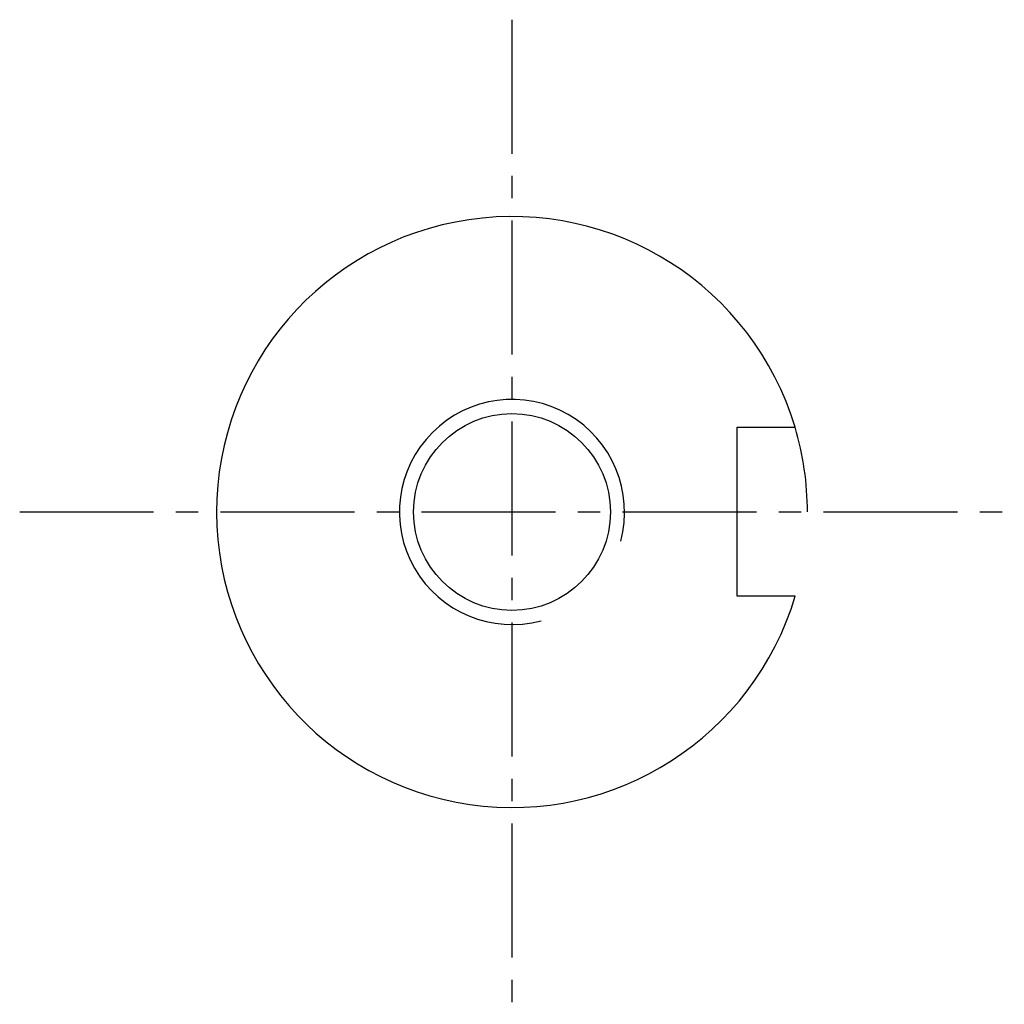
# Model space of a CAD drawing. Header units: millimetres. Extents: x 32176 to 34219, y 9943 to 11279.
# Tile 40 of 59: x 33143 to 33213, y 10051 to 10121. Entities that reach past the tile are written whole.
import ezdxf

# ---------------------------------------------------------------- set-up
doc = ezdxf.new("R2010")
doc.units = ezdxf.units.MM
doc.linetypes.add('CENTER2', pattern=[28.575, 19.05, -3.175, 3.175, -3.175])
for name, color, linetype in [('Center', 1, 'CENTER2'), ('Dim', 2, 'Continuous'), ('Z_entity', 7, 'Continuous')]:
    doc.layers.add(name, color=color, linetype=linetype)

msp = doc.modelspace()

# ---------------------------------------------------------------- linework, layer by layer
at = {"color": 7, "linetype": 'Continuous', "lineweight": 25}
msp.add_circle((33177.755, 10086.486), 7, dxfattribs=at)
at = {"layer": 'Center', "ltscale": 0.5}
for p, q in [((33177.755, 10121.486), (33177.755, 10051.486)), ((33142.755, 10086.486), (33212.755, 10086.486))]:
    msp.add_line(p, q, dxfattribs=at)
at = {"layer": 'Dim'}
for radius, start, end in [(8, 345, 285), (21.004, 0, 16.66975)]:
    msp.add_arc((33177.755, 10086.486), radius, start, end, dxfattribs=at)
at = {"layer": 'Z_entity', "color": 7}
for p, q in [((33193.759, 10092.511), (33197.876, 10092.511)), ((33193.759, 10080.511), (33193.759, 10092.511)), ((33197.891, 10080.511), (33193.759, 10080.511))]:
    msp.add_line(p, q, dxfattribs=at)
msp.add_arc((33177.755, 10086.486), 21.004, 16.66975, 343.47274, dxfattribs=at)

doc.saveas('drawing.dxf')
